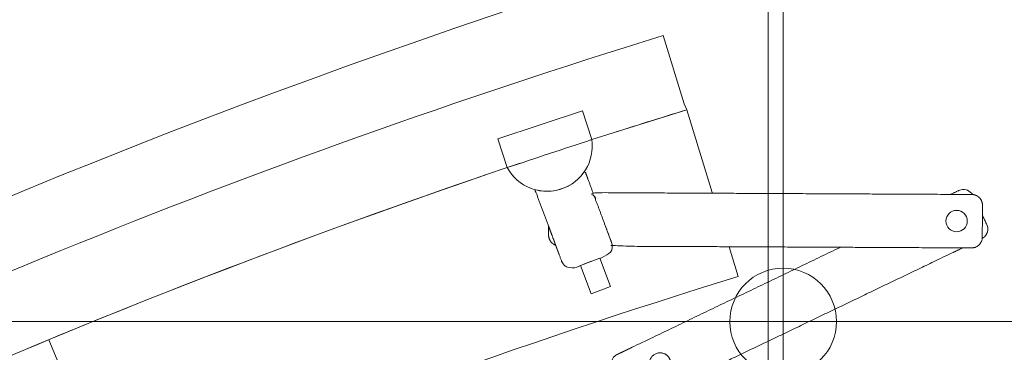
# Model space of a CAD drawing. Header units: metres. Extents: x -45 to 152, y -127 to 99.
# Tile 215 of 256: x -28.771 to -28.217, y -7.942 to -7.755. Entities that reach past the tile are written whole.
import ezdxf

# ---------------------------------------------------------------- set-up
doc = ezdxf.new("R2010")
doc.units = ezdxf.units.M
doc.linetypes.add('Achsen 01', pattern=[5.291531, 3.175, -1.058062, 0.352704, -0.705764])
doc.linetypes.add('Raster 01', pattern=[2, 1, -1])
for name, color, linetype, lineweight in [('036_Bodenbelagarbeiten-350 Doppelbodenelement', 7, 'Continuous', 9), ('_1.35m (3D)', 7, 'Continuous', 9), ('_GRU (2D)', 7, 'Continuous', 9), ('_OG 2 (2D)', 7, 'Continuous', 9)]:
    doc.layers.add(name, color=color, linetype=linetype, lineweight=lineweight)
for name, color, linetype, lineweight, true_color in [('ACTES-Einrichtung Aufsicht.', 7, 'Continuous', 9, 0xa6a6a6), ('AV1-Achsen', 1, 'Achsen 01', 18, 0xff0000), ('AV1-Raster', 7, 'Raster 01', 9, 0xa6a6a6)]:
    doc.layers.add(name, color=color, linetype=linetype, lineweight=lineweight, true_color=true_color)

# ---------------------------------------------------------------- blocks, each defined once
blk = doc.blocks.new('Group-2')
at = {"layer": 'AV1-Raster'}
blk.add_line((-28.35, -22.95), (-28.35, 1.35), dxfattribs=at)
blk = doc.blocks.new('1.35m (3D)')
at = {"layer": 'AV1-Raster', "color": 7}
blk.add_blockref('Group-2', (0, 0), dxfattribs=at)
blk = doc.blocks.new('Group-97')
at = {"color": 255, "transparency": 33554687}
blk.add_wipeout([(-28.71042, -9.14318), (-28.69655, -9.13511), (-28.68265, -9.1271), (-28.66872, -9.11915), (-28.65476, -9.11125), (-28.64076, -9.1034), (-28.62674, -9.09562), (-28.61268, -9.08789), (-28.59859, -9.08022), (-28.50012, -9.02858), (-28.40026, -8.97969), (-28.29909, -8.93359), (-28.19668, -8.89031), (-28.09311, -8.84988), (-27.98846, -8.81233), (-27.88281, -8.77769), (-27.77624, -8.746), (-27.76956, -8.74163), (-27.76365, -8.73626), (-27.75868, -8.73002), (-27.75477, -8.72306), (-27.75201, -8.71558), (-27.75048, -8.70774), (-27.75021, -8.69977), (-27.75122, -8.69185), (-27.75123, -8.69179), (-27.75124, -8.69173), (-27.75126, -8.69166), (-27.75127, -8.6916), (-27.75128, -8.69154), (-27.7513, -8.69147), (-27.75131, -8.69141), (-27.75132, -8.69135), (-27.96717, -7.65995), (-27.97018, -7.65069), (-27.97492, -7.64219), (-27.98122, -7.63477), (-27.98884, -7.62871), (-27.99749, -7.62425), (-28.00684, -7.62154), (-28.01654, -7.6207), (-28.02622, -7.62175), (-28.36004, -7.70702), (-28.68605, -7.81851), (-29.00218, -7.95551), (-29.30645, -8.11717), (-29.59692, -8.30247), (-29.87178, -8.51023), (-30.12928, -8.73915), (-30.3678, -8.98778), (-30.36785, -8.98783), (-30.3679, -8.98789), (-30.36795, -8.98795), (-30.368, -8.98801), (-30.36805, -8.98806), (-30.3681, -8.98812), (-30.36815, -8.98818), (-30.3682, -8.98824), (-30.3678, -8.98777), (-30.37347, -8.99569), (-30.3775, -9.00455), (-30.37973, -9.01402), (-30.38009, -9.02375), (-30.37855, -9.03336), (-30.37519, -9.04249), (-30.37011, -9.0508), (-30.36352, -9.05797), (-29.57821, -9.76062), (-29.57196, -9.76539), (-29.56504, -9.76911), (-29.55763, -9.77171), (-29.54989, -9.77311), (-29.54204, -9.77328), (-29.53425, -9.77222), (-29.52673, -9.76995), (-29.51965, -9.76653), (-29.42756, -9.67759), (-29.33268, -9.59164), (-29.23511, -9.50875), (-29.13494, -9.42901), (-29.03229, -9.35251), (-28.92724, -9.27933), (-28.81991, -9.20952)], dxfattribs=at).dxf.layer = 'ACTES-Einrichtung Aufsicht.'
at = {"layer": 'ACTES-Einrichtung Aufsicht.', "transparency": 33554534, "flags": 128}
blk.add_lwpolyline([(-28.71042, -9.14318, -0.008083), (-28.59859, -9.08022, -0.055453), (-27.77624, -8.746, 0.330906), (-27.75122, -8.69185, -0.002569), (-27.75132, -8.69135), (-27.96717, -7.65995, 0.41107), (-28.02622, -7.62175, 0.160224), (-30.3678, -8.98778, 0.00305), (-30.3682, -8.98824), (-30.3678, -8.98777, 0.411112), (-30.36352, -9.05797), (-29.57821, -9.76062, 0.325472), (-29.51965, -9.76653, -0.063875)], format="xyb", close=True, dxfattribs=at)
at = {"layer": 'ACTES-Einrichtung Aufsicht.', "flags": 128}
blk.add_lwpolyline([(-28.44919, -7.82281), (-28.44001, -7.81993, -0.002867), (-28.39571, -7.80603), (-28.3973, -7.80266), (-28.40906, -7.76443, 0.044027), (-29.075, -8.03525, 0.073959), (-30.05311, -8.73634), (-30.02504, -8.76531), (-30.02306, -8.76807, -0.057345), (-29.2889, -8.20419), (-29.28856, -8.20359), (-29.26632, -8.19075, -0.013514), (-29.075, -8.08452, -0.038853), (-28.49681, -7.83857), (-28.49683, -7.83853), (-28.44921, -7.82277)], format="xyb", close=True, dxfattribs=at)
at = {"color": 255, "transparency": 33554559}
blk.add_wipeout([(-29.28856, -8.20359), (-29.2889, -8.20419), (-29.38747, -8.26527), (-29.48426, -8.32915), (-29.57917, -8.39577), (-29.67215, -8.46508), (-29.76309, -8.53703), (-29.85194, -8.61155), (-29.93862, -8.68859), (-30.02306, -8.76807), (-29.95487, -8.83846), (-29.8707, -8.75928), (-29.78426, -8.68259), (-29.6956, -8.60846), (-29.60482, -8.53696), (-29.51199, -8.46814), (-29.41718, -8.40207), (-29.32048, -8.3388), (-29.22197, -8.27838), (-29.21196, -8.27246), (-29.15974, -8.24197), (-29.08023, -8.19818), (-28.99445, -8.1533), (-28.9076, -8.11053), (-28.81973, -8.06991), (-28.73089, -8.03145), (-28.64113, -7.99518), (-28.55051, -7.96112), (-28.45909, -7.92929), (-28.36691, -7.8997), (-28.37205, -7.88297), (-28.37206, -7.88297), (-28.39584, -7.80607), (-28.44919, -7.82281), (-28.49679, -7.83861), (-28.49679, -7.83861), (-28.4968, -7.8386), (-28.4968, -7.8386), (-28.4968, -7.83859), (-28.4968, -7.83859), (-28.49681, -7.83858), (-28.49681, -7.83858), (-28.49681, -7.83857), (-28.49681, -7.83857), (-28.59382, -7.87259), (-28.68994, -7.90905), (-28.7851, -7.94794), (-28.87924, -7.98924), (-28.9723, -8.03291), (-29.06423, -8.07893), (-29.15495, -8.12727), (-29.24442, -8.1779), (-29.26632, -8.19075)], dxfattribs=at).dxf.layer = 'ACTES-Einrichtung Aufsicht.'
at = {"layer": 'ACTES-Einrichtung Aufsicht.'}
blk.add_line((-28.74773, -7.952), (-28.75469, -7.9352), dxfattribs=at)
at = {"layer": 'ACTES-Einrichtung Aufsicht.', "flags": 128}
blk.add_lwpolyline([(-29.28856, -8.20359), (-29.2889, -8.20419, 0.057345), (-30.02306, -8.76807), (-29.95487, -8.83846, -0.058565), (-29.22197, -8.27838), (-29.21196, -8.27246), (-29.15974, -8.24197), (-29.08023, -8.19818, -0.049045), (-28.36691, -7.8997), (-28.37205, -7.88297), (-28.37206, -7.88297), (-28.39584, -7.80607), (-28.44919, -7.82281), (-28.49679, -7.83861, -0.000416), (-28.49681, -7.83857, 0.050823), (-29.24442, -8.1779), (-29.26632, -8.19075)], format="xyb", close=True, dxfattribs=at)
at = {"color": 255, "transparency": 33554559}
blk.add_wipeout([(-28.44919, -7.82281), (-28.49681, -7.83857), (-28.50216, -7.82243), (-28.45453, -7.80666)], dxfattribs=at).dxf.layer = 'ACTES-Einrichtung Aufsicht.'
at = {"layer": 'ACTES-Einrichtung Aufsicht.', "flags": 128}
blk.add_lwpolyline([(-28.44919, -7.82281), (-28.49681, -7.83857), (-28.50216, -7.82243), (-28.45453, -7.80666)], close=True, dxfattribs=at)
at = {"color": 255, "transparency": 33554559}
blk.add_wipeout([(-28.45141, -7.84497), (-28.45313, -7.84034), (-28.45559, -7.84351), (-28.45851, -7.84625), (-28.46182, -7.8485), (-28.46545, -7.8502), (-28.4693, -7.85131), (-28.47327, -7.85181), (-28.47727, -7.85168), (-28.48121, -7.85092), (-28.46624, -7.89106), (-28.46624, -7.89106), (-28.46615, -7.89129), (-28.46613, -7.89135), (-28.4661, -7.89142), (-28.46607, -7.89149), (-28.46603, -7.89157), (-28.46598, -7.89165), (-28.46593, -7.89175), (-28.46588, -7.89185), (-28.46582, -7.89195), (-28.46576, -7.89206), (-28.46569, -7.89217), (-28.46562, -7.89227), (-28.46555, -7.89237), (-28.46548, -7.89247), (-28.46541, -7.89257), (-28.46534, -7.89267), (-28.46526, -7.89276), (-28.46518, -7.89285), (-28.46511, -7.89294), (-28.46503, -7.89303), (-28.46495, -7.89312), (-28.46486, -7.8932), (-28.46478, -7.89328), (-28.4647, -7.89336), (-28.46462, -7.89343), (-28.46453, -7.89351), (-28.46444, -7.89358), (-28.46436, -7.89365), (-28.46427, -7.89372), (-28.46418, -7.89379), (-28.46409, -7.89386), (-28.46399, -7.89392), (-28.4639, -7.89398), (-28.46388, -7.89399), (-28.46387, -7.89401), (-28.46385, -7.89402), (-28.46383, -7.89403), (-28.46382, -7.89404), (-28.4638, -7.89405), (-28.46378, -7.89406), (-28.46377, -7.89407), (-28.46375, -7.89408), (-28.46373, -7.89409), (-28.46371, -7.8941), (-28.46369, -7.89411), (-28.46367, -7.89413), (-28.46365, -7.89414), (-28.46363, -7.89415), (-28.4636, -7.89416), (-28.46358, -7.89418), (-28.46356, -7.89419), (-28.46353, -7.89421), (-28.4635, -7.89422), (-28.46347, -7.89424), (-28.46344, -7.89425), (-28.46341, -7.89427), (-28.46338, -7.89429), (-28.46335, -7.8943), (-28.46331, -7.89432), (-28.46328, -7.89434), (-28.46325, -7.89435), (-28.46321, -7.89437), (-28.46318, -7.89439), (-28.46315, -7.8944), (-28.46311, -7.89442), (-28.46306, -7.89444), (-28.463, -7.89447), (-28.46295, -7.89449), (-28.46289, -7.89451), (-28.46283, -7.89454), (-28.46278, -7.89456), (-28.46272, -7.89458), (-28.46266, -7.8946), (-28.4626, -7.89462), (-28.46254, -7.89464), (-28.46247, -7.89467), (-28.4624, -7.89469), (-28.46233, -7.89471), (-28.46226, -7.89473), (-28.46218, -7.89475), (-28.4621, -7.89477), (-28.46202, -7.8948), (-28.46193, -7.89482), (-28.46184, -7.89483), (-28.46175, -7.89485), (-28.46166, -7.89487), (-28.46156, -7.89489), (-28.46146, -7.8949), (-28.46135, -7.89491), (-28.46125, -7.89493), (-28.46114, -7.89494), (-28.46104, -7.89494), (-28.46093, -7.89495), (-28.46083, -7.89496), (-28.46072, -7.89496), (-28.46062, -7.89496), (-28.46052, -7.89496), (-28.46026, -7.89495), (-28.46001, -7.89493), (-28.45976, -7.8949), (-28.4595, -7.89486), (-28.45926, -7.8948), (-28.45901, -7.89474), (-28.45876, -7.89467), (-28.45852, -7.89458), (-28.44166, -7.88829), (-28.44142, -7.8882), (-28.44119, -7.88809), (-28.44096, -7.88798), (-28.44074, -7.88786), (-28.44052, -7.88772), (-28.44031, -7.88758), (-28.4401, -7.88743), (-28.4399, -7.88727), (-28.43983, -7.88721), (-28.43975, -7.88714), (-28.43967, -7.88707), (-28.4396, -7.887), (-28.43952, -7.88692), (-28.43945, -7.88685), (-28.43937, -7.88677), (-28.4393, -7.88669), (-28.43923, -7.88661), (-28.43916, -7.88654), (-28.4391, -7.88646), (-28.43904, -7.88638), (-28.43898, -7.88631), (-28.43893, -7.88624), (-28.43888, -7.88617), (-28.43883, -7.8861), (-28.43878, -7.88603), (-28.43874, -7.88596), (-28.43869, -7.8859), (-28.43866, -7.88583), (-28.43862, -7.88577), (-28.43858, -7.88571), (-28.43855, -7.88565), (-28.43852, -7.8856), (-28.43849, -7.88554), (-28.43846, -7.88549), (-28.43843, -7.88544), (-28.4384, -7.88538), (-28.43837, -7.88533), (-28.43835, -7.88527), (-28.43832, -7.88522), (-28.4383, -7.88516), (-28.43828, -7.88513), (-28.43827, -7.8851), (-28.43825, -7.88506), (-28.43824, -7.88503), (-28.43822, -7.88499), (-28.43821, -7.88496), (-28.43819, -7.88492), (-28.43818, -7.88489), (-28.43817, -7.88486), (-28.43815, -7.88482), (-28.43814, -7.88479), (-28.43813, -7.88476), (-28.43812, -7.88473), (-28.43811, -7.8847), (-28.4381, -7.88468), (-28.43809, -7.88465), (-28.43808, -7.88463), (-28.43807, -7.8846), (-28.43807, -7.88458), (-28.43806, -7.88455), (-28.43805, -7.88453), (-28.43804, -7.88451), (-28.43804, -7.88449), (-28.43803, -7.88447), (-28.43802, -7.88445), (-28.43802, -7.88444), (-28.43801, -7.88442), (-28.43801, -7.8844), (-28.438, -7.88438), (-28.438, -7.88436), (-28.43799, -7.88434), (-28.43799, -7.88432), (-28.43796, -7.88421), (-28.43793, -7.8841), (-28.4379, -7.88399), (-28.43788, -7.88388), (-28.43786, -7.88377), (-28.43784, -7.88366), (-28.43782, -7.88355), (-28.4378, -7.88344), (-28.43779, -7.88333), (-28.43778, -7.88321), (-28.43777, -7.8831), (-28.43776, -7.88298), (-28.43776, -7.88286), (-28.43776, -7.88275), (-28.43775, -7.88263), (-28.43776, -7.88251), (-28.43776, -7.88239), (-28.43777, -7.88226), (-28.43778, -7.88214), (-28.43779, -7.88202), (-28.4378, -7.8819), (-28.43782, -7.88178), (-28.43784, -7.88165), (-28.43786, -7.88153), (-28.43789, -7.88141), (-28.43791, -7.8813), (-28.43794, -7.88119), (-28.43796, -7.8811), (-28.43798, -7.88102), (-28.438, -7.88094), (-28.43802, -7.88087), (-28.43805, -7.88081), (-28.43813, -7.88058), (-28.43813, -7.88057)], dxfattribs=at).dxf.layer = 'ACTES-Einrichtung Aufsicht.'
at = {"layer": 'ACTES-Einrichtung Aufsicht.'}
blk.add_rational_spline([(-28.45141, -7.84497), (-28.45227, -7.84266), (-28.45313, -7.84034), (-28.46332, -7.85584), (-28.48121, -7.85092), (-28.47372, -7.87099), (-28.46624, -7.89106), (-28.46624, -7.89106), (-28.46624, -7.89106), (-28.4662, -7.89118), (-28.46607, -7.89151), (-28.46557, -7.89239), (-28.46495, -7.89313), (-28.46428, -7.89374), (-28.4639, -7.89398), (-28.46383, -7.89403), (-28.4637, -7.89411), (-28.46351, -7.89422), (-28.46325, -7.89435), (-28.46311, -7.89442), (-28.4629, -7.89452), (-28.46243, -7.89469), (-28.46178, -7.89486), (-28.46093, -7.89497), (-28.46052, -7.89496), (-28.45949, -7.89494), (-28.45852, -7.89458), (-28.45009, -7.89144), (-28.44166, -7.88829), (-28.44069, -7.88793), (-28.4399, -7.88727), (-28.43959, -7.88701), (-28.43901, -7.88637), (-28.43864, -7.88582), (-28.4384, -7.88538), (-28.4383, -7.88516), (-28.43823, -7.88503), (-28.43813, -7.88475), (-28.43805, -7.88455), (-28.43801, -7.8844), (-28.43799, -7.88432), (-28.43786, -7.88389), (-28.43775, -7.88299), (-28.43777, -7.88202), (-28.43796, -7.88103), (-28.43809, -7.8807), (-28.43813, -7.88058), (-28.43813, -7.88058), (-28.43813, -7.88057), (-28.44477, -7.86277), (-28.45141, -7.84497)], [1, 1, 1, 0.808687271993, 1, 1, 1, 1, 1, 1, 1, 1, 1, 1, 1, 1, 1, 1, 1, 1, 1, 1, 1, 1, 1, 0.985598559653, 1, 1, 1, 0.985598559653, 1, 1, 1, 1, 1, 1, 1, 1, 1, 1, 1, 1, 1, 1, 1, 1, 1, 1, 1, 1, 1], degree=2, knots=[0, 0, 0, 0.039408, 0.039408, 0.278912, 0.278912, 0.620862, 0.620862, 0.620937, 0.620937, 0.622866, 0.626641, 0.630417, 0.634193, 0.637969, 0.637969, 0.638631, 0.639292, 0.639953, 0.640614, 0.640614, 0.641656, 0.642699, 0.643741, 0.644783, 0.644783, 0.647352, 0.647352, 0.67014, 0.67014, 0.672709, 0.672709, 0.673751, 0.674793, 0.675836, 0.676878, 0.676878, 0.677539, 0.6782, 0.678861, 0.679523, 0.679523, 0.683299, 0.687075, 0.69085, 0.694626, 0.696555, 0.696555, 0.69663, 0.69663, 1, 1, 1], dxfattribs=at)
at = {"color": 255, "transparency": 33554559}
for points in [[(-28.44919, -7.82281), (-28.44894, -7.82631), (-28.44918, -7.82981), (-28.4499, -7.83325), (-28.45108, -7.83655), (-28.4527, -7.83967), (-28.45474, -7.84252), (-28.45715, -7.84508), (-28.45988, -7.84727), (-28.47444, -7.82634)], [(-28.22949, -7.86534), (-28.23513, -7.85364), (-28.23522, -7.8535), (-28.23532, -7.85336), (-28.23542, -7.85322), (-28.23553, -7.85308), (-28.23564, -7.85294), (-28.23575, -7.85281), (-28.23587, -7.85269), (-28.23599, -7.85256), (-28.23606, -7.85249), (-28.23614, -7.85242), (-28.23622, -7.85235), (-28.23629, -7.85228), (-28.23637, -7.85221), (-28.23646, -7.85214), (-28.23654, -7.85208), (-28.23662, -7.85201), (-28.23671, -7.85195), (-28.23679, -7.85189), (-28.23687, -7.85183), (-28.23695, -7.85178), (-28.23703, -7.85173), (-28.23711, -7.85168), (-28.23718, -7.85164), (-28.23726, -7.85159), (-28.23733, -7.85156), (-28.2374, -7.85152), (-28.23747, -7.85148), (-28.23754, -7.85145), (-28.2376, -7.85142), (-28.23766, -7.85139), (-28.23772, -7.85136), (-28.23778, -7.85133), (-28.23784, -7.85131), (-28.2379, -7.85128), (-28.23795, -7.85126), (-28.23801, -7.85124), (-28.23807, -7.85121), (-28.23812, -7.85119), (-28.23818, -7.85117), (-28.23823, -7.85115), (-28.23827, -7.85114), (-28.23831, -7.85113), (-28.23834, -7.85111), (-28.23838, -7.8511), (-28.23841, -7.85109), (-28.23845, -7.85108), (-28.23848, -7.85107), (-28.23852, -7.85106), (-28.23855, -7.85105), (-28.23859, -7.85104), (-28.23862, -7.85103), (-28.23865, -7.85102), (-28.23868, -7.85101), (-28.23871, -7.85101), (-28.23874, -7.851), (-28.23876, -7.85099), (-28.23879, -7.85098), (-28.23882, -7.85098), (-28.23884, -7.85097), (-28.23886, -7.85097), (-28.23889, -7.85096), (-28.23891, -7.85096), (-28.23893, -7.85095), (-28.23895, -7.85095), (-28.23897, -7.85094), (-28.23899, -7.85094), (-28.239, -7.85094), (-28.23902, -7.85093), (-28.23904, -7.85093), (-28.23906, -7.85092), (-28.23908, -7.85092), (-28.2391, -7.85092), (-28.23921, -7.8509), (-28.23932, -7.85088), (-28.23944, -7.85086), (-28.23955, -7.85085), (-28.23966, -7.85084), (-28.23977, -7.85083), (-28.23988, -7.85082), (-28.24, -7.85082), (-28.24011, -7.85081), (-28.24023, -7.85081), (-28.24034, -7.85081), (-28.24046, -7.85082), (-28.24057, -7.85082), (-28.24069, -7.85083), (-28.24081, -7.85084), (-28.24093, -7.85085), (-28.24105, -7.85087), (-28.24117, -7.85088), (-28.24129, -7.8509), (-28.24141, -7.85093), (-28.24153, -7.85095), (-28.24165, -7.85098), (-28.24177, -7.85101), (-28.24189, -7.85105), (-28.24201, -7.85108), (-28.24212, -7.85112), (-28.24222, -7.85115), (-28.24231, -7.85118), (-28.24239, -7.85121), (-28.24247, -7.85124), (-28.24254, -7.85127), (-28.24259, -7.85129), (-28.24281, -7.8514), (-28.24282, -7.8514), (-28.24738, -7.85358), (-28.4349, -7.94346), (-28.43491, -7.94346), (-28.43512, -7.94357), (-28.43518, -7.9436), (-28.43524, -7.94363), (-28.43531, -7.94367), (-28.43539, -7.94372), (-28.43547, -7.94377), (-28.43556, -7.94383), (-28.43565, -7.94389), (-28.43575, -7.94396), (-28.43586, -7.94403), (-28.43596, -7.94411), (-28.43605, -7.94418), (-28.43615, -7.94426), (-28.43624, -7.94434), (-28.43633, -7.94442), (-28.43642, -7.9445), (-28.43651, -7.94459), (-28.43659, -7.94467), (-28.43668, -7.94476), (-28.43676, -7.94485), (-28.43683, -7.94493), (-28.43691, -7.94502), (-28.43698, -7.94511), (-28.43705, -7.9452), (-28.43712, -7.94529), (-28.43719, -7.94538), (-28.43725, -7.94548), (-28.43732, -7.94557), (-28.43738, -7.94566), (-28.43744, -7.94576), (-28.43749, -7.94586), (-28.43755, -7.94595), (-28.4376, -7.94605), (-28.43761, -7.94607), (-28.43762, -7.94609), (-28.43763, -7.94611), (-28.43764, -7.94612), (-28.43765, -7.94614), (-28.43766, -7.94616), (-28.43767, -7.94618), (-28.43768, -7.94619), (-28.43769, -7.94621), (-28.43769, -7.94623), (-28.4377, -7.94625), (-28.43771, -7.94627), (-28.43772, -7.94629), (-28.43774, -7.94632), (-28.43775, -7.94634), (-28.43776, -7.94636), (-28.43777, -7.94639), (-28.43778, -7.94642), (-28.43779, -7.94644), (-28.43781, -7.94647), (-28.43782, -7.9465), (-28.43783, -7.94653), (-28.43785, -7.94657), (-28.43786, -7.9466), (-28.43787, -7.94663), (-28.43789, -7.94667), (-28.4379, -7.9467), (-28.43791, -7.94674), (-28.43793, -7.94677), (-28.43794, -7.94681), (-28.43795, -7.94684), (-28.43797, -7.94688), (-28.43798, -7.94693), (-28.438, -7.94699), (-28.43802, -7.94705), (-28.43804, -7.94711), (-28.43806, -7.94716), (-28.43807, -7.94722), (-28.43809, -7.94728), (-28.43811, -7.94734), (-28.43812, -7.9474), (-28.43814, -7.94747), (-28.43815, -7.94754), (-28.43817, -7.94761), (-28.43819, -7.94768), (-28.4382, -7.94775), (-28.43822, -7.94783), (-28.43823, -7.94791), (-28.43824, -7.948), (-28.43826, -7.94809), (-28.43827, -7.94818), (-28.43828, -7.94827), (-28.43828, -7.94837), (-28.43829, -7.94847), (-28.4383, -7.94857), (-28.4383, -7.94867), (-28.4383, -7.94878), (-28.4383, -7.94889), (-28.4383, -7.94899), (-28.4383, -7.9491), (-28.4383, -7.9492), (-28.43829, -7.9493), (-28.43828, -7.94941), (-28.43827, -7.94951), (-28.43824, -7.94976), (-28.4382, -7.95001), (-28.43814, -7.95026), (-28.43808, -7.95051), (-28.438, -7.95075), (-28.43792, -7.95099), (-28.43782, -7.95123), (-28.43772, -7.95146), (-28.42994, -7.96769), (-28.42982, -7.96792), (-28.4297, -7.96814), (-28.42956, -7.96836), (-28.42942, -7.96857), (-28.42927, -7.96878), (-28.42911, -7.96897), (-28.42894, -7.96917), (-28.42876, -7.96935), (-28.42869, -7.96942), (-28.42861, -7.96949), (-28.42854, -7.96956), (-28.42846, -7.96963), (-28.42838, -7.9697), (-28.4283, -7.96977), (-28.42821, -7.96983), (-28.42813, -7.9699), (-28.42804, -7.96996), (-28.42796, -7.97002), (-28.42788, -7.97008), (-28.4278, -7.97013), (-28.42772, -7.97018), (-28.42764, -7.97023), (-28.42757, -7.97027), (-28.42749, -7.97032), (-28.42742, -7.97036), (-28.42735, -7.97039), (-28.42728, -7.97043), (-28.42722, -7.97046), (-28.42715, -7.97049), (-28.42709, -7.97053), (-28.42703, -7.97055), (-28.42697, -7.97058), (-28.42691, -7.9706), (-28.42686, -7.97063), (-28.4268, -7.97065), (-28.42674, -7.97068), (-28.42669, -7.9707), (-28.42663, -7.97072), (-28.42657, -7.97074), (-28.42652, -7.97076), (-28.42648, -7.97077), (-28.42645, -7.97078), (-28.42641, -7.9708), (-28.42638, -7.97081), (-28.42634, -7.97082), (-28.42631, -7.97083), (-28.42627, -7.97084), (-28.42624, -7.97085), (-28.4262, -7.97086), (-28.42617, -7.97087), (-28.42613, -7.97088), (-28.4261, -7.97089), (-28.42607, -7.9709), (-28.42604, -7.97091), (-28.42602, -7.97091), (-28.42599, -7.97092), (-28.42596, -7.97093), (-28.42594, -7.97093), (-28.42591, -7.97094), (-28.42589, -7.97094), (-28.42587, -7.97095), (-28.42585, -7.97095), (-28.42583, -7.97096), (-28.42581, -7.97096), (-28.42579, -7.97097), (-28.42577, -7.97097), (-28.42575, -7.97097), (-28.42573, -7.97098), (-28.42571, -7.97098), (-28.42569, -7.97099), (-28.42567, -7.97099), (-28.42565, -7.97099), (-28.42554, -7.97101), (-28.42543, -7.97103), (-28.42532, -7.97105), (-28.42521, -7.97106), (-28.42509, -7.97107), (-28.42498, -7.97108), (-28.42487, -7.97109), (-28.42475, -7.9711), (-28.42464, -7.9711), (-28.42453, -7.9711), (-28.42441, -7.9711), (-28.4243, -7.9711), (-28.42418, -7.97109), (-28.42406, -7.97108), (-28.42394, -7.97107), (-28.42382, -7.97106), (-28.4237, -7.97104), (-28.42358, -7.97103), (-28.42346, -7.97101), (-28.42334, -7.97098), (-28.42322, -7.97096), (-28.4231, -7.97093), (-28.42298, -7.9709), (-28.42286, -7.97086), (-28.42274, -7.97083), (-28.42263, -7.97079), (-28.42253, -7.97076), (-28.42244, -7.97073), (-28.42236, -7.9707), (-28.42228, -7.97067), (-28.42222, -7.97065), (-28.42216, -7.97062), (-28.42194, -7.97052), (-28.42193, -7.97051), (-28.411, -7.96527), (-28.41645, -7.95065), (-28.41668, -7.9499), (-28.4168, -7.94913), (-28.41683, -7.94834), (-28.41675, -7.94756), (-28.41657, -7.9468), (-28.41629, -7.94606), (-28.41592, -7.94537), (-28.41492, -7.94416), (-28.41431, -7.94367), (-28.41364, -7.94326), (-28.41293, -7.94293), (-28.41218, -7.94271), (-28.4114, -7.94258), (-28.41062, -7.94256), (-28.40907, -7.94282), (-28.40834, -7.9431), (-28.40765, -7.94347), (-28.40701, -7.94393), (-28.40644, -7.94447), (-28.40594, -7.94508), (-28.40553, -7.94574), (-28.40521, -7.94646), (-28.40014, -7.96006), (-28.24063, -7.88362), (-28.24065, -7.88362), (-28.22958, -7.87832), (-28.22949, -7.87827), (-28.22941, -7.87821), (-28.22932, -7.87816), (-28.22923, -7.8781), (-28.22914, -7.87805), (-28.22905, -7.87799), (-28.22896, -7.87793), (-28.22888, -7.87786), (-28.22879, -7.8778), (-28.22871, -7.87773), (-28.22862, -7.87766), (-28.22854, -7.87759), (-28.22846, -7.87752), (-28.22837, -7.87745), (-28.22829, -7.87737), (-28.22822, -7.8773), (-28.22814, -7.87722), (-28.22806, -7.87714), (-28.22799, -7.87705), (-28.22791, -7.87697), (-28.22784, -7.87688), (-28.22777, -7.8768), (-28.2277, -7.87671), (-28.22763, -7.87662), (-28.22756, -7.87653), (-28.2275, -7.87643), (-28.22744, -7.87634), (-28.22738, -7.87625), (-28.22732, -7.87615), (-28.22726, -7.87605), (-28.2272, -7.87596), (-28.22715, -7.87586), (-28.22714, -7.87584), (-28.22713, -7.87582), (-28.22712, -7.8758), (-28.22711, -7.87579), (-28.2271, -7.87577), (-28.22709, -7.87575), (-28.22709, -7.87573), (-28.22708, -7.87572), (-28.22707, -7.8757), (-28.22706, -7.87568), (-28.22705, -7.87566), (-28.22704, -7.87564), (-28.22703, -7.87562), (-28.22702, -7.87559), (-28.22701, -7.87557), (-28.22699, -7.87555), (-28.22698, -7.87552), (-28.22697, -7.8755), (-28.22696, -7.87547), (-28.22695, -7.87544), (-28.22693, -7.87541), (-28.22692, -7.87538), (-28.22691, -7.87535), (-28.22689, -7.87531), (-28.22688, -7.87528), (-28.22687, -7.87524), (-28.22685, -7.87521), (-28.22684, -7.87518), (-28.22683, -7.87514), (-28.22681, -7.87511), (-28.2268, -7.87507), (-28.22679, -7.87503), (-28.22677, -7.87498), (-28.22675, -7.87492), (-28.22673, -7.87486), (-28.22671, -7.87481), (-28.22669, -7.87475), (-28.22668, -7.87469), (-28.22666, -7.87463), (-28.22664, -7.87457), (-28.22663, -7.87451), (-28.22661, -7.87444), (-28.2266, -7.87437), (-28.22658, -7.8743), (-28.22657, -7.87423), (-28.22655, -7.87416), (-28.22654, -7.87408), (-28.22652, -7.874), (-28.22651, -7.87391), (-28.2265, -7.87382), (-28.22649, -7.87373), (-28.22648, -7.87364), (-28.22647, -7.87354), (-28.22646, -7.87345), (-28.22646, -7.87334), (-28.22645, -7.87324), (-28.22645, -7.87313), (-28.22645, -7.87302), (-28.22645, -7.87292), (-28.22645, -7.87281), (-28.22646, -7.87271), (-28.22646, -7.87261), (-28.22647, -7.8725), (-28.22648, -7.8724), (-28.22651, -7.87215), (-28.22656, -7.8719), (-28.22661, -7.87165), (-28.22668, -7.8714), (-28.22675, -7.87116), (-28.22684, -7.87092), (-28.22693, -7.87068), (-28.22704, -7.87045)], [(-28.47354, -7.87647), (-28.47354, -7.87147), (-28.46956, -7.88215), (-28.46967, -7.88211), (-28.46977, -7.88207), (-28.46987, -7.88203), (-28.46998, -7.88199), (-28.47008, -7.88194), (-28.47017, -7.88189), (-28.47027, -7.88185), (-28.47037, -7.8818), (-28.47047, -7.88174), (-28.47056, -7.88169), (-28.47066, -7.88163), (-28.47076, -7.88157), (-28.47085, -7.88151), (-28.47095, -7.88144), (-28.47104, -7.88138), (-28.47113, -7.88131), (-28.47114, -7.8813), (-28.47116, -7.88129), (-28.47118, -7.88128), (-28.47119, -7.88127), (-28.47121, -7.88125), (-28.47122, -7.88124), (-28.47124, -7.88123), (-28.47125, -7.88122), (-28.47127, -7.8812), (-28.47129, -7.88119), (-28.4713, -7.88118), (-28.47132, -7.88116), (-28.47134, -7.88115), (-28.47136, -7.88113), (-28.47138, -7.88112), (-28.4714, -7.8811), (-28.47142, -7.88108), (-28.47144, -7.88106), (-28.47147, -7.88104), (-28.47149, -7.88102), (-28.47151, -7.881), (-28.47154, -7.88098), (-28.47157, -7.88095), (-28.47159, -7.88093), (-28.47162, -7.88091), (-28.47165, -7.88088), (-28.47167, -7.88085), (-28.4717, -7.88083), (-28.47173, -7.8808), (-28.47175, -7.88078), (-28.47178, -7.88075), (-28.47181, -7.88072), (-28.47185, -7.88068), (-28.47189, -7.88064), (-28.47193, -7.88059), (-28.47197, -7.88055), (-28.47201, -7.8805), (-28.47205, -7.88046), (-28.47209, -7.88041), (-28.47214, -7.88036), (-28.47218, -7.88031), (-28.47222, -7.88026), (-28.47226, -7.88021), (-28.4723, -7.88015), (-28.47235, -7.88009), (-28.4724, -7.88003), (-28.47244, -7.87997), (-28.47249, -7.8799), (-28.47254, -7.87983), (-28.47259, -7.87975), (-28.47264, -7.87968), (-28.47268, -7.8796), (-28.47273, -7.87951), (-28.47278, -7.87943), (-28.47283, -7.87934), (-28.47288, -7.87924), (-28.47293, -7.87915), (-28.47297, -7.87905), (-28.47302, -7.87896), (-28.47306, -7.87886), (-28.4731, -7.87876), (-28.47314, -7.87867), (-28.47318, -7.87857), (-28.47321, -7.87847), (-28.47329, -7.87823), (-28.47336, -7.87799), (-28.47341, -7.87774), (-28.47346, -7.87749), (-28.4735, -7.87724), (-28.47352, -7.87698), (-28.47354, -7.87673)], [(-28.46624, -7.89106), (-28.46624, -7.89106), (-28.46624, -7.89106), (-28.46624, -7.89106), (-28.46624, -7.89106), (-28.46624, -7.89106), (-28.46624, -7.89106), (-28.46624, -7.89106), (-28.46624, -7.89106), (-28.46624, -7.89107), (-28.46623, -7.89108), (-28.46623, -7.8911), (-28.46622, -7.89112), (-28.4662, -7.89116), (-28.46619, -7.89119), (-28.46617, -7.89124), (-28.46615, -7.89129), (-28.46613, -7.89135), (-28.4661, -7.89142), (-28.46607, -7.89149), (-28.46603, -7.89157), (-28.46598, -7.89165), (-28.46593, -7.89175), (-28.46588, -7.89185), (-28.46582, -7.89195), (-28.46576, -7.89206), (-28.46569, -7.89217), (-28.46562, -7.89227), (-28.46555, -7.89237), (-28.46548, -7.89247), (-28.46541, -7.89257), (-28.46534, -7.89267), (-28.46526, -7.89276), (-28.46518, -7.89285), (-28.46511, -7.89294), (-28.46503, -7.89303), (-28.46495, -7.89312), (-28.46486, -7.8932), (-28.46478, -7.89328), (-28.4647, -7.89336), (-28.46462, -7.89343), (-28.46453, -7.89351), (-28.46444, -7.89358), (-28.46436, -7.89365), (-28.46427, -7.89372), (-28.46418, -7.89379), (-28.46409, -7.89386), (-28.46399, -7.89392), (-28.4639, -7.89398)]]:
    blk.add_wipeout(points, dxfattribs=at).dxf.layer = 'ACTES-Einrichtung Aufsicht.'
at = {"layer": 'ACTES-Einrichtung Aufsicht.'}
blk.add_line((-28.36691, -7.8997), (-28.3675, -7.89779), dxfattribs=at)
for points, weights, knots in [([(-28.22949, -7.86534), (-28.23231, -7.85949), (-28.23513, -7.85364), (-28.2355, -7.85305), (-28.23599, -7.85256), (-28.23628, -7.85227), (-28.23696, -7.85176), (-28.23755, -7.85143), (-28.23801, -7.85123), (-28.23823, -7.85115), (-28.23838, -7.8511), (-28.23866, -7.85102), (-28.23887, -7.85097), (-28.23902, -7.85093), (-28.2391, -7.85092), (-28.23954, -7.85083), (-28.24045, -7.8508), (-28.24141, -7.8509), (-28.24238, -7.85119), (-28.2427, -7.85134), (-28.24281, -7.8514), (-28.24282, -7.8514), (-28.24282, -7.8514), (-28.2451, -7.85249), (-28.24738, -7.85358), (-28.34114, -7.89852), (-28.4349, -7.94346), (-28.4349, -7.94346), (-28.43491, -7.94346), (-28.43502, -7.94351), (-28.43534, -7.94367), (-28.43617, -7.94425), (-28.43685, -7.94493), (-28.43739, -7.94566), (-28.4376, -7.94605), (-28.43764, -7.94612), (-28.43771, -7.94626), (-28.4378, -7.94646), (-28.43791, -7.94673), (-28.43797, -7.94688), (-28.43804, -7.9471), (-28.43817, -7.94758), (-28.43829, -7.94825), (-28.43832, -7.9491), (-28.43827, -7.94951), (-28.43816, -7.95053), (-28.43772, -7.95146), (-28.43383, -7.95958), (-28.42994, -7.96769), (-28.42949, -7.96862), (-28.42876, -7.96935), (-28.42847, -7.96964), (-28.42779, -7.97015), (-28.4272, -7.97048), (-28.42674, -7.97068), (-28.42652, -7.97076), (-28.42638, -7.97081), (-28.42609, -7.97089), (-28.42588, -7.97095), (-28.42573, -7.97098), (-28.42565, -7.97099), (-28.42521, -7.97108), (-28.4243, -7.97111), (-28.42334, -7.97101), (-28.42237, -7.97072), (-28.42205, -7.97057), (-28.42194, -7.97052), (-28.42194, -7.97051), (-28.42193, -7.97051), (-28.41647, -7.96789), (-28.411, -7.96527), (-28.41373, -7.95796), (-28.41645, -7.95065), (-28.41766, -7.94741), (-28.41546, -7.94474), (-28.41325, -7.94207), (-28.40984, -7.94264), (-28.40642, -7.94321), (-28.40521, -7.94646), (-28.40267, -7.95326), (-28.40014, -7.96006), (-28.32038, -7.92184), (-28.24063, -7.88362), (-28.24064, -7.88362), (-28.24065, -7.88362), (-28.23511, -7.88097), (-28.22958, -7.87832), (-28.22923, -7.87812), (-28.22853, -7.87761), (-28.2279, -7.87698), (-28.22736, -7.87626), (-28.22715, -7.87586), (-28.22711, -7.87579), (-28.22704, -7.87565), (-28.22695, -7.87545), (-28.22684, -7.87518), (-28.22679, -7.87503), (-28.22671, -7.87481), (-28.22658, -7.87433), (-28.22646, -7.87366), (-28.22644, -7.87281), (-28.22648, -7.8724), (-28.22659, -7.87138), (-28.22704, -7.87045), (-28.22826, -7.86789), (-28.22949, -7.86534)], [1, 1, 1, 0.99333317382, 1, 1, 1, 1, 1, 1, 1, 1, 1, 1, 1, 1, 1, 1, 1, 1, 1, 1, 1, 1, 1, 1, 1, 1, 1, 1, 1, 1, 1, 1, 1, 1, 1, 1, 1, 1, 1, 1, 1, 1, 1, 0.985598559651, 1, 1, 1, 0.985598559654, 1, 1, 1, 1, 1, 1, 1, 1, 1, 1, 1, 1, 1, 1, 1, 1, 1, 1, 1, 1, 1, 1, 1, 0.866022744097, 1, 0.866022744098, 1, 0.866022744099, 1, 1, 1, 1, 1, 1, 1, 1, 1, 1, 1, 1, 1, 1, 1, 1, 1, 1, 1, 1, 1, 1, 1, 1, 0.985598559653, 1, 1, 1], [0, 0, 0, 0.004254, 0.004254, 0.004707, 0.004707, 0.004977, 0.005247, 0.005516, 0.005786, 0.005786, 0.005957, 0.006128, 0.006299, 0.00647, 0.00647, 0.007448, 0.008425, 0.009402, 0.010379, 0.010878, 0.010878, 0.010898, 0.010898, 0.021336, 0.021336, 0.450963, 0.450963, 0.450982, 0.450982, 0.451481, 0.452458, 0.453436, 0.454413, 0.45539, 0.45539, 0.455561, 0.455732, 0.455903, 0.456074, 0.456074, 0.456344, 0.456614, 0.456884, 0.457153, 0.457153, 0.457818, 0.457818, 0.463715, 0.463715, 0.46438, 0.46438, 0.46465, 0.46492, 0.465189, 0.465459, 0.465459, 0.46563, 0.465801, 0.465972, 0.466144, 0.466144, 0.467121, 0.468098, 0.469075, 0.470052, 0.470551, 0.470551, 0.470571, 0.470571, 0.495613, 0.495613, 0.527849, 0.527849, 0.540245, 0.540245, 0.552642, 0.552642, 0.565038, 0.565038, 0.595034, 0.595034, 0.960479, 0.960479, 0.960516, 0.960516, 0.985858, 0.985858, 0.987545, 0.989232, 0.990918, 0.992605, 0.992605, 0.9929, 0.993195, 0.993491, 0.993786, 0.993786, 0.994251, 0.994717, 0.995183, 0.995648, 0.995648, 0.996795, 0.996795, 1, 1, 1]), ([(-28.47354, -7.87647), (-28.47354, -7.87397), (-28.47354, -7.87147), (-28.47155, -7.87681), (-28.46956, -7.88215), (-28.46999, -7.882), (-28.47077, -7.88158), (-28.47113, -7.88131), (-28.47119, -7.88127), (-28.47132, -7.88117), (-28.47148, -7.88103), (-28.4717, -7.88083), (-28.47181, -7.88072), (-28.47197, -7.88055), (-28.4723, -7.88017), (-28.47268, -7.87962), (-28.47307, -7.87886), (-28.47321, -7.87847), (-28.47355, -7.8775), (-28.47354, -7.87647)], [1, 1, 1, 1, 1, 1, 1, 1, 1, 1, 1, 1, 1, 1, 1, 1, 1, 1, 0.985598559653, 1], [0, 0, 0, 0.242093, 0.242093, 0.793953, 0.793953, 0.837958, 0.884456, 0.884456, 0.892598, 0.900739, 0.90888, 0.917022, 0.917022, 0.929858, 0.942693, 0.955529, 0.968365, 0.968365, 1, 1, 1])]:
    blk.add_rational_spline(points, weights, degree=2, knots=knots, dxfattribs=at)
blk.add_open_spline([(-28.46624, -7.89106), (-28.46624, -7.89106), (-28.46624, -7.89107), (-28.46607, -7.89151), (-28.46557, -7.89239), (-28.46495, -7.89313), (-28.46428, -7.89374), (-28.4639, -7.89398)], degree=2, dxfattribs=at)
at = {"color": 255, "transparency": 33554559}
blk.add_wipeout([(-28.47186, -7.85171), (-28.47537, -7.85182), (-28.47886, -7.85145), (-28.48227, -7.8506), (-28.48553, -7.8493), (-28.48858, -7.84756), (-28.49136, -7.84542), (-28.49382, -7.84291), (-28.49591, -7.8401), (-28.47444, -7.82634)], dxfattribs=at).dxf.layer = 'ACTES-Einrichtung Aufsicht.'
for points in [[(-28.43805, -7.88081), (-28.43802, -7.88087), (-28.438, -7.88094), (-28.43798, -7.88102), (-28.43796, -7.8811), (-28.43794, -7.88119), (-28.43791, -7.8813), (-28.43789, -7.88141), (-28.43786, -7.88153), (-28.43784, -7.88165), (-28.43782, -7.88178), (-28.4378, -7.8819), (-28.43779, -7.88202), (-28.43778, -7.88214), (-28.43777, -7.88226), (-28.43776, -7.88239), (-28.43776, -7.88251), (-28.43776, -7.88252), (-28.43776, -7.88254), (-28.43776, -7.88256), (-28.43775, -7.88258), (-28.43775, -7.8826), (-28.43775, -7.88261), (-28.43775, -7.88263), (-28.43775, -7.88265), (-28.23558, -7.88364), (-28.23557, -7.88364), (-28.23532, -7.88364), (-28.23526, -7.88364), (-28.23519, -7.88364), (-28.23511, -7.88363), (-28.23502, -7.88362), (-28.23493, -7.88361), (-28.23482, -7.8836), (-28.23471, -7.88358), (-28.23459, -7.88356), (-28.23446, -7.88354), (-28.23434, -7.88352), (-28.23422, -7.88349), (-28.2341, -7.88347), (-28.23398, -7.88343), (-28.23386, -7.8834), (-28.23375, -7.88337), (-28.23363, -7.88333), (-28.23352, -7.88329), (-28.23341, -7.88325), (-28.2333, -7.8832), (-28.23319, -7.88316), (-28.23308, -7.88311), (-28.23298, -7.88306), (-28.23288, -7.88301), (-28.23278, -7.88296), (-28.23268, -7.88291), (-28.23258, -7.88285), (-28.23248, -7.8828), (-28.23238, -7.88274), (-28.23229, -7.88268), (-28.23219, -7.88262), (-28.2321, -7.88255), (-28.23201, -7.88249), (-28.23199, -7.88248), (-28.23198, -7.88246), (-28.23196, -7.88245), (-28.23194, -7.88244), (-28.23193, -7.88243), (-28.23191, -7.88242), (-28.2319, -7.8824), (-28.23188, -7.88239), (-28.23187, -7.88238), (-28.23185, -7.88237), (-28.23183, -7.88235), (-28.23181, -7.88234), (-28.2318, -7.88232), (-28.23178, -7.88231), (-28.23176, -7.88229), (-28.23173, -7.88228), (-28.23171, -7.88226), (-28.23169, -7.88224), (-28.23167, -7.88222), (-28.23164, -7.8822), (-28.23162, -7.88218), (-28.23159, -7.88216), (-28.23157, -7.88213), (-28.23154, -7.88211), (-28.23151, -7.88208), (-28.23149, -7.88206), (-28.23146, -7.88203), (-28.23143, -7.88201), (-28.23141, -7.88198), (-28.23138, -7.88196), (-28.23135, -7.88193), (-28.23132, -7.8819), (-28.23128, -7.88186), (-28.23124, -7.88182), (-28.2312, -7.88178), (-28.23116, -7.88173), (-28.23112, -7.88169), (-28.23107, -7.88164), (-28.23103, -7.88159), (-28.23099, -7.88155), (-28.23095, -7.8815), (-28.23091, -7.88145), (-28.23087, -7.88139), (-28.23082, -7.88134), (-28.23078, -7.88128), (-28.23073, -7.88122), (-28.23068, -7.88115), (-28.23063, -7.88109), (-28.23058, -7.88102), (-28.23053, -7.88094), (-28.23049, -7.88087), (-28.23044, -7.88079), (-28.23039, -7.8807), (-28.23034, -7.88062), (-28.23029, -7.88053), (-28.23024, -7.88044), (-28.23019, -7.88034), (-28.23014, -7.88025), (-28.2301, -7.88015), (-28.23005, -7.88005), (-28.23001, -7.87996), (-28.22997, -7.87986), (-28.22994, -7.87977), (-28.2299, -7.87967), (-28.22984, -7.8795), (-28.22979, -7.87934), (-28.22974, -7.87917), (-28.2297, -7.879), (-28.22967, -7.87883), (-28.22963, -7.87866), (-28.22961, -7.87849), (-28.22958, -7.87832), (-28.22949, -7.86534), (-28.22946, -7.85967), (-28.22946, -7.85942), (-28.22948, -7.85916), (-28.2295, -7.85891), (-28.22954, -7.85866), (-28.22959, -7.85841), (-28.22964, -7.85816), (-28.22971, -7.85791), (-28.22979, -7.85767), (-28.22983, -7.85757), (-28.22986, -7.85748), (-28.2299, -7.85738), (-28.22994, -7.85728), (-28.22998, -7.85719), (-28.23003, -7.85709), (-28.23007, -7.857), (-28.23012, -7.8569), (-28.23017, -7.85681), (-28.23022, -7.85672), (-28.23027, -7.85663), (-28.23032, -7.85655), (-28.23037, -7.85647), (-28.23041, -7.85639), (-28.23046, -7.85632), (-28.23051, -7.85625), (-28.23056, -7.85618), (-28.23061, -7.85611), (-28.23065, -7.85605), (-28.2307, -7.85599), (-28.23074, -7.85594), (-28.23078, -7.85588), (-28.23083, -7.85583), (-28.23087, -7.85578), (-28.23091, -7.85573), (-28.23095, -7.85569), (-28.23099, -7.85564), (-28.23103, -7.8556), (-28.23107, -7.85555), (-28.23111, -7.85551), (-28.23115, -7.85546), (-28.23119, -7.85542), (-28.23122, -7.85539), (-28.23125, -7.85537), (-28.23127, -7.85534), (-28.2313, -7.85531), (-28.23133, -7.85529), (-28.23136, -7.85526), (-28.23138, -7.85524), (-28.23141, -7.85521), (-28.23144, -7.85519), (-28.23146, -7.85517), (-28.23149, -7.85514), (-28.23151, -7.85512), (-28.23153, -7.8551), (-28.23156, -7.85508), (-28.23158, -7.85506), (-28.2316, -7.85505), (-28.23162, -7.85503), (-28.23164, -7.85501), (-28.23166, -7.855), (-28.23168, -7.85498), (-28.2317, -7.85497), (-28.23171, -7.85495), (-28.23173, -7.85494), (-28.23175, -7.85493), (-28.23176, -7.85491), (-28.23178, -7.8549), (-28.23179, -7.85489), (-28.23181, -7.85488), (-28.23183, -7.85487), (-28.23184, -7.85485), (-28.23186, -7.85484), (-28.23187, -7.85483), (-28.23196, -7.85476), (-28.23206, -7.8547), (-28.23215, -7.85464), (-28.23224, -7.85458), (-28.23234, -7.85452), (-28.23244, -7.85446), (-28.23254, -7.8544), (-28.23263, -7.85435), (-28.23274, -7.8543), (-28.23284, -7.85425), (-28.23294, -7.8542), (-28.23305, -7.85415), (-28.23316, -7.8541), (-28.23327, -7.85406), (-28.23338, -7.85402), (-28.23349, -7.85397), (-28.2336, -7.85393), (-28.23372, -7.8539), (-28.23384, -7.85386), (-28.23395, -7.85383), (-28.23407, -7.8538), (-28.2342, -7.85378), (-28.23432, -7.85375), (-28.23444, -7.85373), (-28.23455, -7.85371), (-28.23465, -7.8537), (-28.23475, -7.85368), (-28.23484, -7.85367), (-28.23492, -7.85366), (-28.235, -7.85365), (-28.23507, -7.85365), (-28.23513, -7.85364), (-28.24738, -7.85358), (-28.44856, -7.8526), (-28.43813, -7.88057), (-28.43813, -7.88058)], [(-28.4387, -7.90533), (-28.4496, -7.9094), (-28.45554, -7.89347), (-28.44464, -7.8894)], [(-28.1292, -7.94067), (-28.01227, -7.93661), (-28.01068, -7.93729), (-28.00823, -7.94386), (-27.97267, -7.95308), (-27.97106, -7.95382), (-27.96813, -7.96205), (-27.97135, -7.96287), (-27.9702, -7.96594), (-27.96686, -7.96509), (-27.96463, -7.97115), (-27.96533, -7.97242), (-27.99018, -7.97885), (-28.06125, -7.99822), (-28.12881, -8.01793), (-28.22439, -8.04822), (-28.31245, -8.07862), (-28.38001, -8.10387), (-28.42145, -8.11964), (-28.46569, -8.13758), (-28.51863, -8.15948), (-28.55402, -8.17478), (-28.61987, -8.20439), (-28.65999, -8.22318), (-28.71415, -8.24945), (-28.73143, -8.25806), (-28.73292, -8.25756), (-28.73519, -8.25156), (-28.73211, -8.25001), (-28.73325, -8.24694), (-28.73634, -8.24848), (-28.7394, -8.24026), (-28.73871, -8.23869), (-28.71782, -8.20842), (-28.72025, -8.20191), (-28.71951, -8.2003), (-28.62846, -8.12682), (-28.43271, -8.05383), (-28.32495, -8.01366)]]:
    blk.add_wipeout(points, dxfattribs=at).dxf.layer = 'ACTES-Einrichtung Aufsicht.'
at = {"layer": 'ACTES-Einrichtung Aufsicht.', "flags": 128}
blk.add_lwpolyline([(-28.4387, -7.90533), (-28.4496, -7.9094), (-28.45554, -7.89347), (-28.44464, -7.8894)], close=True, dxfattribs=at)
at = {"layer": 'ACTES-Einrichtung Aufsicht.'}
blk.add_rational_spline([(-28.43805, -7.88081), (-28.43796, -7.88103), (-28.43777, -7.88202), (-28.43775, -7.88258), (-28.43775, -7.88265), (-28.33667, -7.88315), (-28.23558, -7.88364), (-28.23557, -7.88364), (-28.23557, -7.88364), (-28.23545, -7.88364), (-28.23509, -7.88364), (-28.23409, -7.88349), (-28.23318, -7.88317), (-28.23237, -7.88275), (-28.23201, -7.88249), (-28.23194, -7.88244), (-28.23182, -7.88234), (-28.23165, -7.88221), (-28.23143, -7.88201), (-28.23132, -7.8819), (-28.23116, -7.88174), (-28.23083, -7.88136), (-28.23044, -7.88081), (-28.23004, -7.88006), (-28.2299, -7.87967), (-28.22966, -7.87901), (-28.22958, -7.87832), (-28.22954, -7.87183), (-28.22949, -7.86534), (-28.22947, -7.8625), (-28.22946, -7.85967), (-28.22945, -7.85864), (-28.22979, -7.85767), (-28.22993, -7.85728), (-28.23032, -7.85652), (-28.23071, -7.85597), (-28.23103, -7.85559), (-28.23119, -7.85542), (-28.2313, -7.85531), (-28.23152, -7.85512), (-28.23169, -7.85498), (-28.23181, -7.85488), (-28.23187, -7.85483), (-28.23223, -7.85456), (-28.23303, -7.85414), (-28.23394, -7.85381), (-28.23489, -7.85365), (-28.23513, -7.85364), (-28.24125, -7.85361), (-28.24738, -7.85358), (-28.34797, -7.85309), (-28.44856, -7.8526), (-28.44335, -7.86659), (-28.43813, -7.88057), (-28.43813, -7.88058), (-28.43813, -7.88058), (-28.43809, -7.8807), (-28.43805, -7.88081)], [1, 1, 1, 1, 1, 1, 1, 1, 1, 1, 1, 1, 1, 1, 1, 1, 1, 1, 1, 1, 1, 1, 1, 1, 1, 0.993264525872, 1, 1, 1, 1, 1, 0.985598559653, 1, 1, 1, 1, 1, 1, 1, 1, 1, 1, 1, 1, 1, 1, 1, 1, 1, 1, 1, 1, 1, 1, 1, 1, 1, 1], degree=2, knots=[0, 0, 0, 0.002202, 0.004404, 0.00473, 0.00473, 0.471304, 0.471304, 0.471326, 0.471326, 0.471883, 0.472975, 0.474066, 0.475158, 0.476249, 0.476249, 0.476441, 0.476632, 0.476823, 0.477014, 0.477014, 0.477315, 0.477616, 0.477918, 0.478219, 0.478219, 0.478728, 0.478728, 0.483477, 0.483477, 0.485551, 0.485551, 0.486293, 0.486293, 0.486595, 0.486896, 0.487197, 0.487498, 0.487498, 0.48769, 0.487881, 0.488072, 0.488263, 0.488263, 0.489354, 0.490446, 0.491537, 0.492524, 0.492524, 0.518042, 0.518042, 0.937256, 0.937256, 0.999477, 0.999477, 0.999497, 0.999497, 1, 1, 1], dxfattribs=at)
at = {"color": 255, "transparency": 33554559}
blk.add_wipeout([(-28.01227, -7.93661), (-28.01066, -7.93735), (-28.00823, -7.94386), (-28.08183, -7.964), (-28.15127, -7.98447), (-28.21853, -8.00568), (-28.28258, -8.02716), (-28.36963, -8.05842), (-28.43485, -8.08342), (-28.50703, -8.11271), (-28.57209, -8.1406), (-28.63972, -8.17114), (-28.71782, -8.20842), (-28.72025, -8.20191), (-28.71951, -8.2003), (-28.65861, -8.17115), (-28.61474, -8.15114), (-28.56368, -8.1284), (-28.50705, -8.10406), (-28.43601, -8.07528), (-28.3721, -8.05079), (-28.3092, -8.02797), (-28.25068, -8.00785), (-28.18611, -7.98696), (-28.08757, -7.95728)], dxfattribs=at).dxf.layer = 'ACTES-Einrichtung Aufsicht.'
for points in [[(-28.44919, -7.82281), (-28.44896, -7.82723), (-28.44949, -7.83162), (-28.45078, -7.83585), (-28.45278, -7.8398), (-28.45544, -7.84334), (-28.45866, -7.84637), (-28.46236, -7.84879), (-28.47073, -7.85157), (-28.47515, -7.85183), (-28.47955, -7.85132), (-28.48379, -7.85006), (-28.48775, -7.84809), (-28.49131, -7.84546), (-28.49436, -7.84226), (-28.49681, -7.83857), (-28.49086, -7.83658), (-28.48492, -7.8346), (-28.47897, -7.83262), (-28.47301, -7.83065), (-28.46706, -7.82868), (-28.4611, -7.82672), (-28.45514, -7.82476)], [(-28.25, -7.8686), (-28.24824, -7.86436), (-28.244, -7.8626), (-28.23976, -7.86436), (-28.238, -7.8686), (-28.23976, -7.87284), (-28.244, -7.8746), (-28.24824, -7.87284)]]:
    blk.add_wipeout(points, dxfattribs=at).dxf.layer = 'ACTES-Einrichtung Aufsicht.'
at = {"layer": 'ACTES-Einrichtung Aufsicht.', "flags": 128}
blk.add_lwpolyline([(-28.44919, -7.82281, -0.8337), (-28.49681, -7.83857, -0.001775)], format="xyb", close=True, dxfattribs=at)
at = {"layer": 'ACTES-Einrichtung Aufsicht.'}
blk.add_circle((-28.244, -7.8686), 0.006, dxfattribs=at)
blk = doc.blocks.new('Group-101')
at = {"layer": 'ACTES-Einrichtung Aufsicht.'}
blk.add_blockref('Group-97', (0, 0), dxfattribs=at)
blk = doc.blocks.new('OG 2 (2D)')
at = {"layer": 'ACTES-Einrichtung Aufsicht.'}
blk.add_blockref('Group-101', (0, 0), dxfattribs=at)
at = {"layer": '036_Bodenbelagarbeiten-350 Doppelbodenelement', "color": 230, "linetype": 'Continuous', "flags": 128}
for points in [[(-28.9416, -7.325), (-28.3416, -7.325), (-28.3416, -7.925), (-28.9416, -7.925)], [(-28.3416, -7.325), (-27.7416, -7.325), (-27.7416, -7.925), (-28.3416, -7.925)], [(-28.9416, -7.925), (-28.3416, -7.925), (-28.3416, -8.525), (-28.9416, -8.525)], [(-28.3416, -7.925), (-27.7416, -7.925), (-27.7416, -8.525), (-28.3416, -8.525)]]:
    blk.add_lwpolyline(points, close=True, dxfattribs=at)
at = {"layer": '036_Bodenbelagarbeiten-350 Doppelbodenelement', "color": 230, "lineweight": 18}
blk.add_circle((-28.3416, -7.925), 0.03, dxfattribs=at)
blk = doc.blocks.new('Group-734')
at = {"layer": 'AV1-Achsen'}
blk.add_line((-28.35, -26.5), (-28.35, 4.9), dxfattribs=at)
blk = doc.blocks.new('GRU (2D)')
at = {"layer": 'AV1-Achsen', "color": 7}
blk.add_blockref('Group-734', (0, 0), dxfattribs=at)

msp = doc.modelspace()

# ---------------------------------------------------------------- block references
at = {"layer": '_1.35m (3D)'}
msp.add_blockref('1.35m (3D)', (0, 0), dxfattribs=at)

# ---------------------------------------------------------------- next in the draw order: block references
at = {"layer": '_OG 2 (2D)'}
msp.add_blockref('OG 2 (2D)', (0, 0), dxfattribs=at)

# ---------------------------------------------------------------- next in the draw order: block references
at = {"layer": '_GRU (2D)'}
msp.add_blockref('GRU (2D)', (0, 0), dxfattribs=at)

doc.saveas('drawing.dxf')
